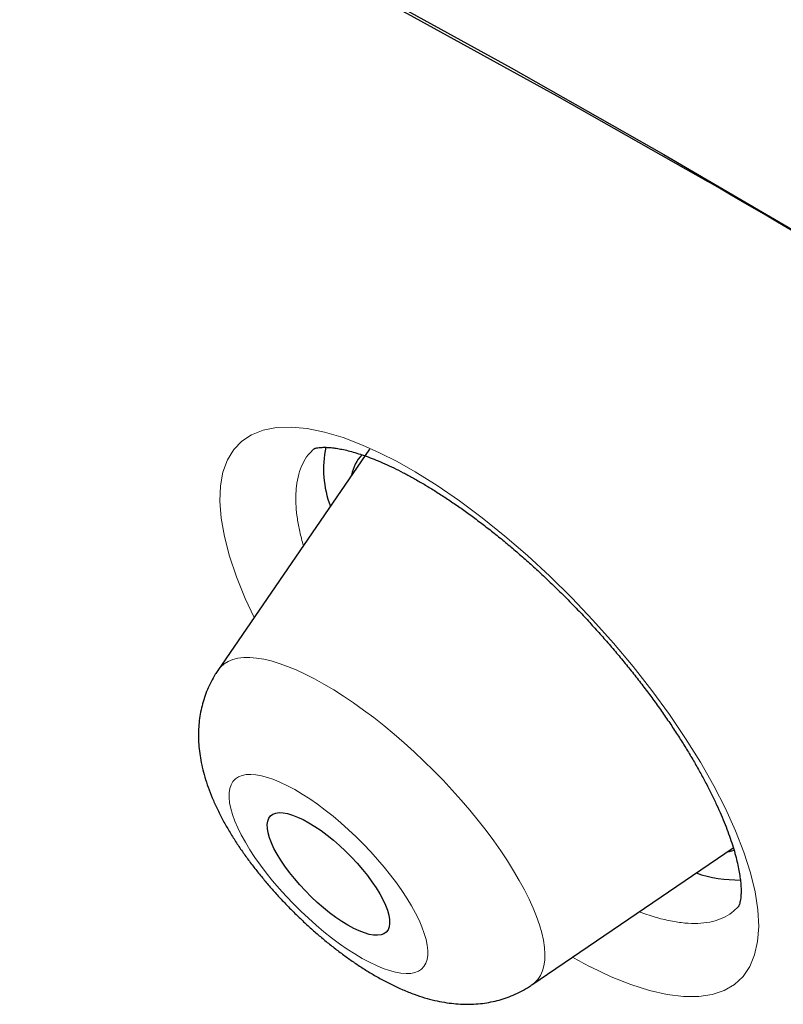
# Model space of a CAD drawing. Header units: millimetres. Extents: x 8 to 436, y 12 to 763.
# Tile 118 of 256: x 348.69 to 352.88, y 315.45 to 320.85. Entities that reach past the tile are written whole.
import ezdxf

# ---------------------------------------------------------------- set-up
doc = ezdxf.new("R2010")
doc.units = ezdxf.units.MM

msp = doc.modelspace()

# ---------------------------------------------------------------- linework, layer by layer
at = {"color": 7, "linetype": 'Continuous', "lineweight": 30}
for p, q in [((350.6123, 318.4936), (349.7808, 317.2795)), ((351.5044, 315.5517), (352.6101, 316.305))]:
    msp.add_line(p, q, dxfattribs=at)
at = {"color": 7, "linetype": 'Continuous', "lineweight": 30, "flags": 128}
for points in [[(343.8815, 324.0174), (344.6059, 323.7553), (345.3432, 323.4712), (346.0928, 323.1654), (346.8542, 322.838), (347.6269, 322.4893), (348.4105, 322.1195), (349.2042, 321.7288), (350.0077, 321.3176), (350.8203, 320.8861), (351.6415, 320.4346), (352.4707, 319.9635), (352.4707, 319.9635)], [(344.2856, 323.9431), (345.0302, 323.6562), (345.7873, 323.3473), (346.5563, 323.0166), (347.3368, 322.6644), (348.1281, 322.2909), (348.9298, 321.8964), (349.7413, 321.481), (350.562, 321.0452), (351.3914, 320.5892), (352.2289, 320.1133), (353.074, 319.6179), (353.926, 319.1033), (354.7843, 318.5698), (355.6485, 318.0178), (356.5178, 317.4476), (357.3918, 316.8598), (358.2697, 316.2546)], [(350.526, 315.8624), (350.4943, 315.8797), (350.4615, 315.8999), (350.4279, 315.9228), (350.3939, 315.9481), (350.3599, 315.9756), (350.3261, 316.005), (350.293, 316.0361), (350.2608, 316.0684), (350.2299, 316.1016), (350.2007, 316.1355), (350.1734, 316.1696), (350.1482, 316.2036), (350.1255, 316.2372), (350.1055, 316.27), (350.0884, 316.3017), (350.0744, 316.332), (350.0636, 316.3605), (350.0561, 316.3869), (350.052, 316.4111), (350.0513, 316.4326), (350.0541, 316.4514), (350.0603, 316.4672), (350.0699, 316.4799), (350.0827, 316.4892), (350.0986, 316.4953), (350.1175, 316.4979), (350.1392, 316.497), (350.1635, 316.4927), (350.19, 316.485), (350.2185, 316.4739), (350.2488, 316.4597), (350.2805, 316.4424), (350.3134, 316.4222), (350.3469, 316.3993), (350.3809, 316.3739), (350.415, 316.3464), (350.4487, 316.317), (350.4819, 316.286), (350.514, 316.2537), (350.5449, 316.2205), (350.5742, 316.1866), (350.6015, 316.1525), (350.6266, 316.1185), (350.6493, 316.0849), (350.6693, 316.052), (350.6864, 316.0203), (350.7005, 315.9901), (350.7113, 315.9616), (350.7188, 315.9351), (350.7229, 315.911), (350.7236, 315.8894), (350.7208, 315.8707), (350.7146, 315.8549), (350.705, 315.8422), (350.6922, 315.8328), (350.6762, 315.8268), (350.6573, 315.8242), (350.6356, 315.8251), (350.6114, 315.8294), (350.5848, 315.8371), (350.5563, 315.8481), (350.526, 315.8624)], [(352.5782, 316.2833), (352.5885, 316.2855), (352.6141, 316.2928)]]:
    msp.add_lwpolyline(points, dxfattribs=at)
at = {"color": 252, "linetype": 'Continuous', "lineweight": 0, "flags": 128}
for points in [[(349.9795, 317.5697), (349.9308, 317.6741), (349.8825, 317.7931), (349.8443, 317.9064), (349.8163, 318.0137), (349.7986, 318.1144), (349.7913, 318.2077), (349.7945, 318.2924), (349.8084, 318.3681), (349.8328, 318.4347), (349.8673, 318.4916), (349.9116, 318.538), (349.9657, 318.5737), (350.0293, 318.5987), (350.1017, 318.6127), (350.1821, 318.6156), (350.2702, 318.6073), (350.3658, 318.5878), (350.4678, 318.5576), (350.5751, 318.5167), (350.6682, 318.4747), (350.7643, 318.4257), (350.8628, 318.37), (350.9838, 318.2945), (351.1072, 318.2099), (351.2317, 318.1172), (351.3561, 318.0172), (351.4799, 317.9103), (351.6026, 317.797), (351.7229, 317.6784), (351.8397, 317.5558), (351.9523, 317.4295), (352.0606, 317.3001), (352.1633, 317.169), (352.2593, 317.0375), (352.3482, 316.9059), (352.4299, 316.775), (352.5033, 316.6459), (352.5678, 316.5202), (352.6229, 316.3983), (352.6686, 316.2805), (352.7045, 316.1682), (352.7301, 316.0625), (352.7451, 315.9639), (352.7497, 315.8727), (352.7438, 315.7899), (352.7275, 315.7163), (352.7007, 315.6523), (352.6635, 315.5981), (352.6166, 315.5541), (352.5602, 315.5209), (352.4946, 315.4988), (352.4201, 315.4876), (352.3374, 315.4875), (352.2475, 315.4985), (352.1509, 315.5205), (352.0477, 315.5534), (351.939, 315.5969), (351.8261, 315.6504), (351.8261, 315.6504)], [(349.7808, 317.2795), (349.7952, 317.2975), (349.8145, 317.3146), (349.8369, 317.3284), (349.8624, 317.3389), (349.8909, 317.3461), (349.9222, 317.3499), (349.9563, 317.3503), (349.993, 317.3472), (350.0322, 317.3408), (350.0738, 317.331), (350.1175, 317.3179), (350.1632, 317.3014), (350.2109, 317.2818), (350.2601, 317.259), (350.3109, 317.2331), (350.363, 317.2043), (350.4162, 317.1726), (350.4703, 317.1382), (350.5252, 317.1011), (350.5805, 317.0616), (350.6362, 317.0198), (350.6919, 316.9757), (350.7475, 316.9297), (350.8028, 316.8818), (350.8576, 316.8322), (350.9117, 316.7812), (350.9648, 316.7289), (351.0168, 316.6755), (351.0675, 316.6212), (351.1167, 316.5662), (351.1641, 316.5107), (351.2098, 316.4549), (351.2533, 316.3991), (351.2947, 316.3434), (351.3337, 316.288), (351.3703, 316.2332), (351.4041, 316.1791), (351.4353, 316.126), (351.4635, 316.074), (351.4888, 316.0234), (351.511, 315.9743), (351.53, 315.9269), (351.5458, 315.8814), (351.5583, 315.838), (351.5675, 315.7968), (351.5733, 315.7579), (351.5757, 315.7216), (351.5748, 315.6879), (351.5704, 315.657), (351.5626, 315.629), (351.5515, 315.604), (351.5371, 315.5821), (351.5195, 315.5634), (351.5044, 315.5517)], [(350.1625, 316.6458), (350.1241, 316.6642), (350.0874, 316.6794), (350.0526, 316.6915), (350.0198, 316.7003), (349.9893, 316.7058), (349.9612, 316.7079), (349.9357, 316.7067), (349.9131, 316.7021), (349.8933, 316.6941), (349.8767, 316.6829), (349.8631, 316.6684), (349.8528, 316.6508), (349.8458, 316.6302), (349.8421, 316.6067), (349.8418, 316.5805), (349.8449, 316.5517), (349.8513, 316.5204), (349.861, 316.487), (349.8739, 316.4515), (349.89, 316.4143), (349.9092, 316.3755), (349.9314, 316.3353), (349.9563, 316.2941), (349.9839, 316.2521), (350.014, 316.2095), (350.0464, 316.1666), (350.0809, 316.1237), (350.1173, 316.081), (350.1553, 316.0388), (350.1948, 315.9973), (350.2355, 315.9569), (350.2771, 315.9177), (350.3193, 315.88), (350.3621, 315.8441), (350.4049, 315.8101), (350.4477, 315.7783), (350.49, 315.7488), (350.5318, 315.7219), (350.5727, 315.6976), (350.6124, 315.6763), (350.6507, 315.6579), (350.6874, 315.6426), (350.7223, 315.6305), (350.7551, 315.6217), (350.7856, 315.6163), (350.8137, 315.6141), (350.8391, 315.6154), (350.8618, 315.62), (350.8815, 315.628), (350.8982, 315.6392), (350.9117, 315.6536), (350.922, 315.6712), (350.929, 315.6918), (350.9327, 315.7153), (350.933, 315.7416), (350.93, 315.7704), (350.9236, 315.8016), (350.9139, 315.8351), (350.9009, 315.8705), (350.8848, 315.9078), (350.8656, 315.9466), (350.8435, 315.9867), (350.8185, 316.028), (350.7909, 316.07), (350.7609, 316.1126), (350.7285, 316.1555), (350.694, 316.1984), (350.6576, 316.2411), (350.6195, 316.2833), (350.5801, 316.3247), (350.5394, 316.3652), (350.4978, 316.4044), (350.4555, 316.442), (350.4128, 316.478), (350.3699, 316.512), (350.3272, 316.5438), (350.2848, 316.5733), (350.243, 316.6002), (350.2022, 316.6244), (350.1625, 316.6458)]]:
    msp.add_lwpolyline(points, dxfattribs=at)
at = {"color": 7, "linetype": 'Continuous', "lineweight": 30}
for centre, radius, start, end in [((314.6511, 254.5081), 75.5958, 58.198002, 59.981014), ((350.9467, 318.3864), 0.5861, 168.3524, 200.5626), ((350.7236, 318.3163), 0.2116, 135.8845, 170.4393), ((352.6417, 316.8616), 0.7336, 251.3379, 270.6506)]:
    msp.add_arc(centre, radius, start, end, dxfattribs=at)
at = {"color": 252, "linetype": 'Continuous', "lineweight": 0}
for points, knots in [([(350.3087, 318.4959), (350.2974, 318.4852), (350.2729, 318.4618), (350.245, 318.415), (350.2232, 318.3578), (350.2117, 318.2977), (350.2077, 318.2377), (350.2091, 318.1785), (350.2162, 318.1132), (350.229, 318.0415), (350.2428, 317.9902), (350.2498, 317.9643)], [0, 0, 0, 0, 0.107541, 0.234966, 0.363415, 0.493973, 0.589066, 0.68416, 0.788734, 0.893308, 1, 1, 1, 1]), ([(352.0949, 315.954), (352.1012, 315.9515), (352.1385, 315.9364), (352.2029, 315.9173), (352.2862, 315.898), (352.3633, 315.889), (352.4337, 315.8893), (352.4979, 315.8991), (352.5543, 315.9187), (352.6021, 315.946), (352.6266, 315.9709), (352.6383, 315.9828)], [0, 0, 0, 0, 0.024825, 0.148149, 0.273267, 0.395001, 0.518085, 0.641169, 0.76678, 0.888962, 1, 1, 1, 1]), ([(351.8261, 315.6504), (351.8257, 315.6506), (351.7934, 315.667), (351.7604, 315.6855), (351.7278, 315.7038)], [0, 0, 0, 0, 0.0127664, 1, 1, 1, 1])]:
    msp.add_open_spline(points, degree=3, knots=knots, dxfattribs=at)
at = {"color": 7, "linetype": 'Continuous', "lineweight": 30}
for points, knots in [([(350.3075, 318.4958), (350.3074, 318.4958), (350.3072, 318.4956), (350.3093, 318.4968), (350.3145, 318.4987), (350.3233, 318.5009), (350.3357, 318.503), (350.3523, 318.5044), (350.3724, 318.5046), (350.396, 318.5033), (350.423, 318.5004), (350.4533, 318.4954), (350.4868, 318.4881), (350.5232, 318.4786), (350.5626, 318.4665), (350.6047, 318.4518), (350.6495, 318.4344), (350.6967, 318.4142), (350.7462, 318.3911), (350.7976, 318.3653), (350.8508, 318.3368), (350.9056, 318.3055), (350.9619, 318.2715), (351.0195, 318.2348), (351.0784, 318.1955), (351.1382, 318.1536), (351.1987, 318.1093), (351.2598, 318.0626), (351.3213, 318.0138), (351.3829, 317.9629), (351.4446, 317.9101), (351.5063, 317.8553), (351.5676, 317.7988), (351.6285, 317.7407), (351.6888, 317.6812), (351.7485, 317.6202), (351.8073, 317.558), (351.865, 317.4949), (351.9215, 317.431), (351.9766, 317.3665), (352.0301, 317.3015), (352.0821, 317.2362), (352.1324, 317.1706), (352.181, 317.1049), (352.2276, 317.0393), (352.2722, 316.974), (352.3145, 316.9094), (352.3544, 316.8456), (352.3921, 316.7825), (352.4276, 316.7202), (352.4606, 316.6591), (352.491, 316.5994), (352.5187, 316.5415), (352.5436, 316.4857), (352.5657, 316.4323), (352.5851, 316.3813), (352.602, 316.3323), (352.6164, 316.2854), (352.6283, 316.241), (352.6377, 316.1996), (352.6447, 316.1615), (352.6494, 316.1271), (352.6521, 316.0965), (352.6531, 316.0701), (352.6525, 316.0475), (352.6509, 316.028), (352.6483, 316.0117), (352.6452, 315.999), (352.6421, 315.9899), (352.6396, 315.9843), (352.6382, 315.9819), (352.6383, 315.9821), (352.6383, 315.9822)], [0, 0, 0, 0, 0.008374, 0.023909, 0.0381, 0.051477, 0.065602, 0.079218, 0.092593, 0.105893, 0.119195, 0.132682, 0.146101, 0.159668, 0.173391, 0.187269, 0.201296, 0.215462, 0.229755, 0.244159, 0.258627, 0.273157, 0.2878, 0.302543, 0.317374, 0.332279, 0.347246, 0.362264, 0.377321, 0.392357, 0.407481, 0.42262, 0.437777, 0.452955, 0.468157, 0.483387, 0.498648, 0.513924, 0.529134, 0.544322, 0.559501, 0.574672, 0.589835, 0.604992, 0.620141, 0.635281, 0.650389, 0.665282, 0.680287, 0.695285, 0.710239, 0.725115, 0.739879, 0.754496, 0.76893, 0.783174, 0.797376, 0.811737, 0.826005, 0.840131, 0.854068, 0.867772, 0.881209, 0.894356, 0.907223, 0.920339, 0.933994, 0.947804, 0.961873, 0.976378, 0.991624, 1, 1, 1, 1]), ([(349.7809, 317.2789), (349.776, 317.2719), (349.762, 317.2518), (349.7425, 317.2165), (349.7224, 317.1737), (349.7059, 317.1296), (349.6928, 317.0845), (349.683, 317.0386), (349.6767, 316.992), (349.6736, 316.9447), (349.6737, 316.8966), (349.6772, 316.8476), (349.6839, 316.7974), (349.6942, 316.7457), (349.7083, 316.6921), (349.7265, 316.6363), (349.7489, 316.5787), (349.7754, 316.5199), (349.8053, 316.4611), (349.838, 316.4033), (349.8729, 316.3467), (349.9096, 316.2916), (349.9481, 316.2377), (349.9882, 316.1851), (350.0297, 316.1337), (350.0727, 316.0833), (350.117, 316.034), (350.1626, 315.9859), (350.2093, 315.939), (350.2572, 315.8933), (350.3061, 315.849), (350.3559, 315.8061), (350.4067, 315.7648), (350.4585, 315.725), (350.5112, 315.6868), (350.5651, 315.6505), (350.6202, 315.6159), (350.6768, 315.5833), (350.7352, 315.5528), (350.7958, 315.5248), (350.8559, 315.5008), (350.9144, 315.4814), (350.9695, 315.4666), (351.0228, 315.4559), (351.0743, 315.4489), (351.1243, 315.4454), (351.1732, 315.4454), (351.221, 315.4487), (351.2679, 315.4553), (351.3137, 315.4653), (351.3584, 315.4785), (351.4034, 315.4956), (351.4479, 315.517), (351.482, 315.5361), (351.4998, 315.5489), (351.5038, 315.5518)], [0, 0, 0, 0, 0.008464, 0.024144, 0.039795, 0.05546, 0.07119, 0.087044, 0.103095, 0.119433, 0.13617, 0.153445, 0.171423, 0.190294, 0.21024, 0.23137, 0.253604, 0.276572, 0.299616, 0.322272, 0.344406, 0.366035, 0.387233, 0.408084, 0.428666, 0.449047, 0.469285, 0.489434, 0.509542, 0.529655, 0.549805, 0.570039, 0.590407, 0.610969, 0.631788, 0.652945, 0.67453, 0.696652, 0.719421, 0.742922, 0.767123, 0.788799, 0.809401, 0.828863, 0.847318, 0.864953, 0.881946, 0.898445, 0.914566, 0.930399, 0.946013, 0.96146, 0.978391, 0.995073, 1, 1, 1, 1])]:
    msp.add_open_spline(points, degree=3, knots=knots, dxfattribs=at)

doc.saveas('drawing.dxf')
